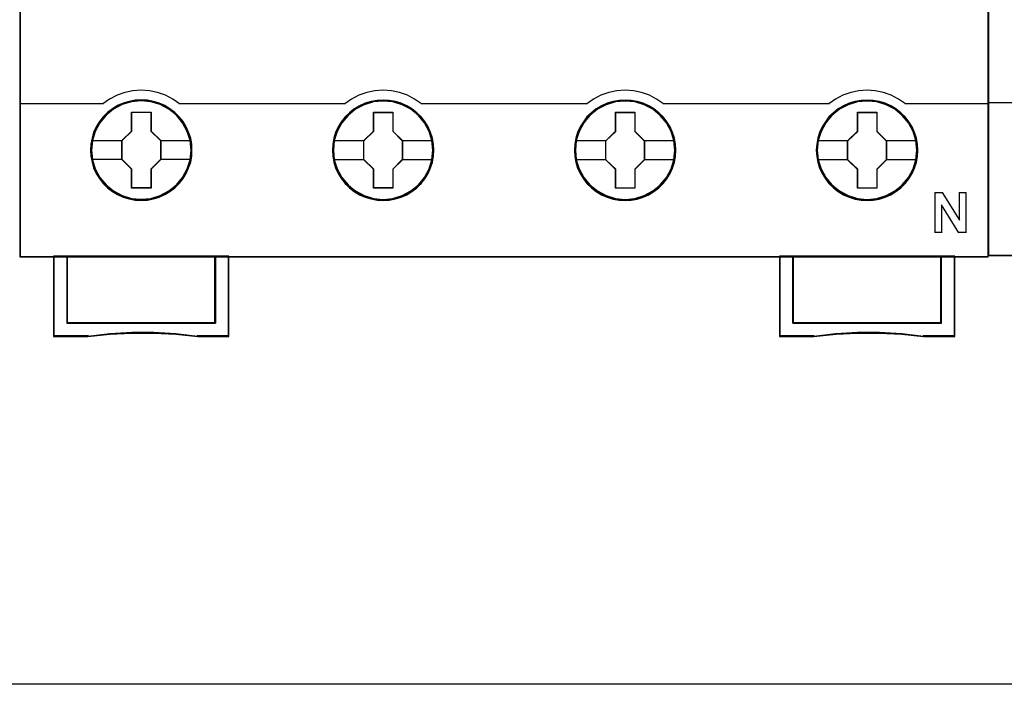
# Model space of a CAD drawing. Header units: millimetres. Extents: x 203 to 3426, y 719 to 2381.
# Tile 126 of 185: x 3369.44 to 3377.03, y 2254.36 to 2259.48. Entities that reach past the tile are written whole.
import ezdxf

# ---------------------------------------------------------------- set-up
doc = ezdxf.new("R2010")
doc.units = ezdxf.units.MM
doc.layers.add('45', color=7, linetype='Continuous')
doc.layers.add('E_Legrand_obudowy', color=7, linetype='Continuous')

# ---------------------------------------------------------------- blocks, each defined once
blk = doc.blocks.new('XL3 160 wnękowa 6x24M')
at = {"layer": 'E_Legrand_obudowy'}
blk.add_lwpolyline([(256.553, -721.825), (-257.679, -721.825)], dxfattribs=at)
blk = doc.blocks.new('P304 TX3')
at = {"layer": '45', "color": 139}
for points in [[(72.05327, 41.032708), (-0.0215, 41.032708), (-0.0215, -41.032709), (72.05327, -41.032709), (72.05327, 41.032708)], [(72.05327, 41.032708), (-0.0215, 41.032708), (-0.0215, -41.032709), (72.05327, -41.032709), (72.05327, 41.032708)], [(72.03177, 41.011153), (0, 41.011153), (0, -41.011153), (72.03177, -41.011153), (72.03177, 41.011153)], [(12.710013, -33.102006), (12.637163, -32.382742), (12.429821, -31.702208), (12.082383, -31.065936), (11.622869, -30.512656), (11.062485, -30.058967), (10.418044, -29.721466), (9.723168, -29.51122), (9.000273, -29.444826), (8.277378, -29.51122), (7.588106, -29.721466), (6.943665, -30.058967), (6.377678, -30.512656), (5.918163, -31.065936), (5.576329, -31.702208), (5.363383, -32.382742), (5.296137, -33.102006), (5.363383, -33.815736), (5.576329, -34.507336), (5.918163, -35.132542), (6.377678, -35.691355), (6.943665, -36.145044), (7.588106, -36.482545), (8.277378, -36.692791), (9.000273, -36.764718), (9.723168, -36.692791), (10.418044, -36.482545), (11.062485, -36.145044), (11.622869, -35.691355), (12.082383, -35.132542), (12.429821, -34.507336), (12.637163, -33.815736), (12.710013, -33.102006)], [(12.710013, -33.107466), (12.637163, -32.388217), (12.429821, -31.707696), (12.087987, -31.071437), (11.622869, -30.512635), (11.062485, -30.058955), (10.423648, -29.721461), (9.723168, -29.511218), (9.000273, -29.444826), (8.282982, -29.511218), (7.582503, -29.721461), (6.943665, -30.058955), (6.383282, -30.512635), (5.918163, -31.071437), (5.576329, -31.707696), (5.368987, -32.388217), (5.296137, -33.107466), (5.368987, -33.821183), (5.576329, -34.507237), (5.918163, -35.137963), (6.383282, -35.691232), (6.943665, -36.144913), (7.582503, -36.48794), (8.282982, -36.698182), (9.000273, -36.770107), (9.723168, -36.698182), (10.423648, -36.48794), (11.062485, -36.144913), (11.622869, -35.691232), (12.087987, -35.137963), (12.429821, -34.507237), (12.637163, -33.821183), (12.710013, -33.107466)], [(30.719747, -33.112927), (30.646917, -32.393663), (30.439632, -31.707597), (30.097891, -31.071325), (29.632899, -30.518045), (29.072668, -30.064356), (28.434005, -29.726855), (27.733716, -29.516609), (27.011018, -29.450215), (26.28832, -29.516609), (25.593633, -29.726855), (24.95497, -30.064356), (24.394739, -30.518045), (23.929747, -31.071325), (23.582404, -31.707597), (23.375118, -32.393663), (23.302288, -33.112927), (23.375118, -33.821125), (23.582404, -34.512725), (23.929747, -35.143464), (24.394739, -35.696744), (24.95497, -36.150433), (25.593633, -36.487934), (26.28832, -36.69818), (27.011018, -36.770107), (27.733716, -36.69818), (28.434005, -36.487934), (29.072668, -36.150433), (29.632899, -35.696744), (30.097891, -35.143464), (30.439632, -34.512725), (30.646917, -33.821125), (30.719747, -33.112927)], [(30.719747, -33.107466), (30.641313, -32.388217), (30.434021, -31.707696), (30.092269, -31.071437), (29.632866, -30.512635), (29.072617, -30.058955), (28.428332, -29.721461), (27.728022, -29.511218), (27.010904, -29.444826), (26.288184, -29.511218), (25.593476, -29.721461), (24.954793, -30.058955), (24.388942, -30.512635), (23.929539, -31.071437), (23.587787, -31.707696), (23.374893, -32.388217), (23.307663, -33.107466), (23.374893, -33.821183), (23.587787, -34.507237), (23.929539, -35.137963), (24.388942, -35.691232), (24.954793, -36.144913), (25.593476, -36.48794), (26.288184, -36.698182), (27.010904, -36.770107), (27.728022, -36.698182), (28.428332, -36.48794), (29.072617, -36.144913), (29.632866, -35.691232), (30.092269, -35.137963), (30.434021, -34.507237), (30.641313, -33.821183), (30.719747, -33.107466)], [(48.729481, -33.112927), (48.656651, -32.393663), (48.449366, -31.707597), (48.102023, -31.071325), (47.637031, -30.518045), (47.082402, -30.064356), (46.438136, -29.726855), (45.74345, -29.516609), (45.020752, -29.450215), (44.298054, -29.516609), (43.597765, -29.726855), (42.964704, -30.064356), (42.398871, -30.518045), (41.933879, -31.071325), (41.592138, -31.707597), (41.384852, -32.393663), (41.312022, -33.112927), (41.384852, -33.821125), (41.592138, -34.512725), (41.933879, -35.143464), (42.398871, -35.696744), (42.964704, -36.150433), (43.597765, -36.487934), (44.298054, -36.69818), (45.020752, -36.770107), (45.74345, -36.69818), (46.438136, -36.487934), (47.082402, -36.150433), (47.637031, -35.696744), (48.102023, -35.143464), (48.449366, -34.512725), (48.656651, -33.821125), (48.729481, -33.112927)], [(48.724106, -33.107466), (48.651272, -32.388217), (48.443974, -31.707696), (48.102212, -31.071437), (47.642794, -30.512635), (47.076926, -30.058955), (46.438223, -29.721461), (45.737892, -29.511218), (45.015149, -29.444826), (44.292407, -29.511218), (43.60328, -29.721461), (42.958975, -30.058955), (42.39871, -30.512635), (41.939292, -31.071437), (41.59753, -31.707696), (41.384629, -32.388217), (41.317397, -33.107466), (41.384629, -33.821183), (41.59753, -34.507237), (41.939292, -35.137963), (42.39871, -35.691232), (42.958975, -36.144913), (43.60328, -36.48794), (44.292407, -36.698182), (45.015149, -36.770107), (45.737892, -36.698182), (46.438223, -36.48794), (47.076926, -36.144913), (47.642794, -35.691232), (48.102212, -35.137963), (48.443974, -34.507237), (48.651272, -33.821183), (48.724106, -33.107466)], [(66.735632, -33.107466), (66.6628, -32.388217), (66.455508, -31.707696), (66.113757, -31.071437), (65.654353, -30.512635), (65.088502, -30.058955), (64.444217, -29.721461), (63.749509, -29.511218), (63.026789, -29.444826), (62.304069, -29.511218), (61.614963, -29.721461), (60.970678, -30.058955), (60.41043, -30.512635), (59.951026, -31.071437), (59.609275, -31.707696), (59.390778, -32.388217), (59.323548, -33.107466), (59.390778, -33.821183), (59.609275, -34.507237), (59.951026, -35.137963), (60.41043, -35.691232), (60.970678, -36.144913), (61.614963, -36.48794), (62.304069, -36.698182), (63.026789, -36.770107), (63.749509, -36.698182), (64.444217, -36.48794), (65.088502, -36.144913), (65.654353, -35.691232), (66.113757, -35.137963), (66.455508, -34.507237), (66.6628, -33.821183), (66.735632, -33.107466)], [(66.735632, -33.112927), (66.6628, -32.393663), (66.455508, -31.707597), (66.113757, -31.071325), (65.648751, -30.518045), (65.094105, -30.064356), (64.449819, -29.726855), (63.749509, -29.516609), (63.032391, -29.450215), (62.309671, -29.516609), (61.609361, -29.726855), (60.97628, -30.064356), (60.41043, -30.518045), (59.945424, -31.071325), (59.603672, -31.707597), (59.39638, -32.393663), (59.323548, -33.112927), (59.39638, -33.821125), (59.603672, -34.512725), (59.945424, -35.143464), (60.41043, -35.696744), (60.97628, -36.150433), (61.609361, -36.487934), (62.309671, -36.69818), (63.032391, -36.770107), (63.749509, -36.69818), (64.449819, -36.487934), (65.094105, -36.150433), (65.648751, -35.696744), (66.113757, -35.143464), (66.455508, -34.512725), (66.6628, -33.821125), (66.735632, -33.112927)]]:
    blk.add_lwpolyline(points, close=True, dxfattribs=at)
for points in [[(11.85181, -29.669363), (11.346615, -29.313597), (10.802128, -29.020951), (10.223961, -28.808639), (9.617728, -28.6824), (8.994655, -28.636494), (8.388422, -28.6824), (7.782189, -28.808639), (7.204022, -29.020951), (6.653922, -29.313597), (6.154341, -29.669363)], [(29.861544, -29.669363), (29.356371, -29.313597), (28.811906, -29.020951), (28.233764, -28.808639), (27.627556, -28.6824), (27.004509, -28.636494), (26.398301, -28.6824), (25.78648, -28.808639), (25.208338, -29.020951), (24.663873, -29.313597), (24.1587, -29.669363)], [(47.873069, -29.669363), (47.367896, -29.313597), (46.823432, -29.020951), (46.234063, -28.808639), (45.633469, -28.6824), (45.016035, -28.636494), (44.404214, -28.6824), (43.798006, -28.808639), (43.219863, -29.020951), (42.675399, -29.313597), (42.170226, -29.669363)], [(65.877429, -29.669363), (65.377848, -29.313597), (64.827747, -29.020951), (64.243967, -28.808639), (63.643347, -28.6824), (63.025888, -28.636494), (62.414041, -28.6824), (61.807808, -28.808639), (61.229641, -29.020951), (60.685154, -29.313597), (60.17996, -29.669363)], [(-0.0215, -29.626252), (6.199132, -29.626252)], [(11.807018, -29.626252), (18.027651, -29.626252)], [(17.982859, -29.626252), (24.203491, -29.626252)], [(29.818544, -29.626252), (42.215017, -29.626252)], [(47.828278, -29.626252), (54.04891, -29.626252)], [(54.004119, -29.626252), (60.224751, -29.626252)], [(65.832637, -29.626252), (72.05327, -29.626252)], [(68.072208, -36.247386), (68.672413, -36.247386)], [(68.072208, -36.247386), (68.072208, -39.256175)], [(68.629414, -36.247386), (69.914031, -38.327492)], [(69.871032, -36.247386), (70.415695, -36.247386)], [(69.871032, -36.247386), (69.871032, -38.327492)], [(70.370904, -36.247386), (70.370904, -39.256175)], [(68.57208, -37.167087), (68.57208, -39.256175)], [(69.853115, -39.256175), (68.57208, -37.167087)], [(68.072208, -39.213064), (68.616872, -39.213064)], [(69.810115, -39.213064), (70.415695, -39.213064)], [(2.474278, -40.989598), (2.474278, -46.967659)], [(3.475814, -40.989598), (3.475814, -45.983291)], [(14.485545, -45.983291), (14.485545, -40.989598)], [(15.483498, -40.989598), (15.483498, -46.967659)], [(56.505272, -40.989598), (56.505272, -46.967659)], [(63.048403, -40.989598), (56.505272, -40.989598)], [(57.501433, -40.989598), (57.501433, -45.983291)], [(68.511164, -45.983291), (68.511164, -40.989598)], [(69.514492, -40.989598), (69.514492, -46.967659)], [(3.475814, -45.938383), (14.530336, -45.938383)], [(57.501433, -45.938383), (68.555956, -45.938383)], [(13.21526, -46.967659), (11.580284, -46.767919), (9.939709, -46.671271), (8.293534, -46.671271), (6.658557, -46.767919), (5.02918, -46.967659)], [(67.235505, -46.967659), (65.611682, -46.767919), (63.965462, -46.671271), (62.319242, -46.671271), (60.689821, -46.767919), (59.0548, -46.967659)], [(5.073972, -46.922752), (2.474278, -46.922752)], [(15.526498, -46.922752), (13.172261, -46.922752)], [(59.099591, -46.922752), (56.505272, -46.922752)], [(69.557492, -46.922752), (67.192505, -46.922752)]]:
    blk.add_lwpolyline(points, dxfattribs=at)
at = {"layer": '45', "color": 7}
for points in [[(12.781679, -33.107466), (12.759272, -32.659327), (12.686447, -32.211188), (12.529593, -31.779647), (12.350332, -31.364703), (12.115052, -30.977423), (11.834956, -30.62887), (11.510045, -30.307981), (11.145921, -30.031351), (10.770592, -29.787918), (10.344847, -29.605343), (9.9135, -29.478093), (9.459745, -29.395105), (9.00599, -29.372974), (8.552235, -29.395105), (8.109683, -29.478093), (7.66153, -29.605343), (7.246989, -29.787918), (6.860457, -30.031351), (6.501934, -30.307981), (6.165819, -30.62887), (5.90253, -30.977423), (5.656045, -31.364703), (5.459978, -31.779647), (5.342338, -32.211188), (5.252708, -32.659327), (5.219096, -33.107466), (5.252708, -33.555605), (5.342338, -33.992679), (5.459978, -34.424221), (5.656045, -34.833632), (5.90253, -35.226445), (6.165819, -35.586063), (6.501934, -35.90142), (6.860457, -36.183581), (7.246989, -36.410417), (7.66153, -36.592992), (8.109683, -36.731307), (8.552235, -36.819828), (9.00599, -36.841958), (9.459745, -36.819828), (9.9135, -36.731307), (10.344847, -36.592992), (10.770592, -36.410417), (11.145921, -36.183581), (11.510045, -35.90142), (11.834956, -35.586063), (12.115052, -35.226445), (12.350332, -34.833632), (12.529593, -34.424221), (12.686447, -33.992679), (12.759272, -33.555605), (12.781679, -33.107466)], [(12.781679, -33.107466), (12.759272, -32.659327), (12.686447, -32.211188), (12.529593, -31.779647), (12.350332, -31.364703), (12.115052, -30.977423), (11.834956, -30.62887), (11.510045, -30.307981), (11.145921, -30.031351), (10.770592, -29.787918), (10.344847, -29.605343), (9.9135, -29.478093), (9.459745, -29.395105), (9.00599, -29.372974), (8.552235, -29.395105), (8.109683, -29.478093), (7.66153, -29.605343), (7.246989, -29.787918), (6.860457, -30.031351), (6.501934, -30.307981), (6.165819, -30.62887), (5.90253, -30.977423), (5.656045, -31.364703), (5.459978, -31.779647), (5.342338, -32.211188), (5.252708, -32.659327), (5.219096, -33.107466), (5.252708, -33.555605), (5.342338, -33.992679), (5.459978, -34.424221), (5.656045, -34.833632), (5.90253, -35.226445), (6.165819, -35.586063), (6.501934, -35.90142), (6.860457, -36.183581), (7.246989, -36.410417), (7.66153, -36.592992), (8.109683, -36.731307), (8.552235, -36.819828), (9.00599, -36.841958), (9.459745, -36.819828), (9.9135, -36.731307), (10.344847, -36.592992), (10.770592, -36.410417), (11.145921, -36.183581), (11.510045, -35.90142), (11.834956, -35.586063), (12.115052, -35.226445), (12.350332, -34.833632), (12.529593, -34.424221), (12.686447, -33.992679), (12.759272, -33.555605), (12.781679, -33.107466)], [(12.76018, -33.107466), (12.737899, -32.661914), (12.665488, -32.216362), (12.509527, -31.787311), (12.331285, -31.374763), (12.097342, -30.989717), (11.818839, -30.643177), (11.495775, -30.324139), (11.133721, -30.049107), (10.760527, -29.807078), (10.337203, -29.625557), (9.908308, -29.499042), (9.457133, -29.416532), (9.005958, -29.39453), (8.554783, -29.416532), (8.114748, -29.499042), (7.669143, -29.625557), (7.256958, -29.807078), (6.872624, -30.049107), (6.51614, -30.324139), (6.181936, -30.643177), (5.920143, -30.989717), (5.675061, -31.374763), (5.480109, -31.787311), (5.363137, -32.216362), (5.274016, -32.661914), (5.240596, -33.107466), (5.274016, -33.553019), (5.363137, -33.98757), (5.480109, -34.41662), (5.675061, -34.823668), (5.920143, -35.214214), (6.181936, -35.571756), (6.51614, -35.885293), (6.872624, -36.165826), (7.256958, -36.391352), (7.669143, -36.572874), (8.114748, -36.71039), (8.554783, -36.7984), (9.005958, -36.820403), (9.457133, -36.7984), (9.908308, -36.71039), (10.337203, -36.572874), (10.760527, -36.391352), (11.133721, -36.165826), (11.495775, -35.885293), (11.818839, -35.571756), (12.097342, -35.214214), (12.331285, -34.823668), (12.509527, -34.41662), (12.665488, -33.98757), (12.737899, -33.553019), (12.76018, -33.107466)], [(30.791414, -33.112783), (30.763404, -32.664653), (30.696181, -32.216523), (30.539327, -31.78499), (30.360066, -31.375587), (30.124786, -30.982781), (29.84469, -30.634235), (29.514177, -30.318884), (29.150053, -30.04226), (28.780327, -29.798831), (28.348979, -29.61626), (27.923234, -29.48348), (27.463877, -29.400493), (27.010122, -29.378363), (26.556367, -29.400493), (26.113816, -29.48348), (25.665663, -29.61626), (25.256723, -29.798831), (24.864589, -30.04226), (24.506066, -30.318884), (24.175554, -30.634235), (23.912264, -30.982781), (23.665779, -31.375587), (23.469712, -31.78499), (23.34647, -32.216523), (23.25684, -32.664653), (23.22883, -33.112783), (23.25684, -33.560914), (23.34647, -33.997979), (23.469712, -34.429512), (23.665779, -34.844448), (23.912264, -35.231721), (24.175554, -35.591332), (24.506066, -35.912216), (24.864589, -36.188839), (25.256723, -36.421203), (25.665663, -36.603775), (26.113816, -36.736554), (26.556367, -36.825074), (27.010122, -36.852736), (27.463877, -36.825074), (27.923234, -36.736554), (28.348979, -36.603775), (28.780327, -36.421203), (29.150053, -36.188839), (29.514177, -35.912216), (29.84469, -35.591332), (30.124786, -35.231721), (30.360066, -34.844448), (30.539327, -34.429512), (30.696181, -33.997979), (30.763404, -33.560914), (30.791414, -33.112783)], [(30.791414, -33.112783), (30.763404, -32.664653), (30.696181, -32.216523), (30.539327, -31.78499), (30.360066, -31.375587), (30.124786, -30.982781), (29.84469, -30.634235), (29.514177, -30.318884), (29.150053, -30.04226), (28.780327, -29.798831), (28.348979, -29.61626), (27.923234, -29.48348), (27.463877, -29.400493), (27.010122, -29.378363), (26.556367, -29.400493), (26.113816, -29.48348), (25.665663, -29.61626), (25.256723, -29.798831), (24.864589, -30.04226), (24.506066, -30.318884), (24.175554, -30.634235), (23.912264, -30.982781), (23.665779, -31.375587), (23.469712, -31.78499), (23.34647, -32.216523), (23.25684, -32.664653), (23.22883, -33.112783), (23.25684, -33.560914), (23.34647, -33.997979), (23.469712, -34.429512), (23.665779, -34.844448), (23.912264, -35.231721), (24.175554, -35.591332), (24.506066, -35.912216), (24.864589, -36.188839), (25.256723, -36.421203), (25.665663, -36.603775), (26.113816, -36.736554), (26.556367, -36.825074), (27.010122, -36.852736), (27.463877, -36.825074), (27.923234, -36.736554), (28.348979, -36.603775), (28.780327, -36.421203), (29.150053, -36.188839), (29.514177, -35.912216), (29.84469, -35.591332), (30.124786, -35.231721), (30.360066, -34.844448), (30.539327, -34.429512), (30.696181, -33.997979), (30.763404, -33.560914), (30.791414, -33.112783)], [(30.769914, -33.112799), (30.742063, -32.667254), (30.675223, -32.221708), (30.519261, -31.792664), (30.341019, -31.385622), (30.107076, -30.995082), (29.828573, -30.648547), (29.49994, -30.335015), (29.137886, -30.059986), (28.770261, -29.817962), (28.341367, -29.636443), (27.918042, -29.504429), (27.461297, -29.421921), (27.010122, -29.399919), (26.558947, -29.421921), (26.118912, -29.504429), (25.673307, -29.636443), (25.266692, -29.817962), (24.876788, -30.059986), (24.520304, -30.335015), (24.191671, -30.648547), (23.929878, -30.995082), (23.684795, -31.385622), (23.489843, -31.792664), (23.367301, -32.221708), (23.27818, -32.667254), (23.25033, -33.112799), (23.27818, -33.558345), (23.367301, -33.99289), (23.489843, -34.421934), (23.684795, -34.834476), (23.929878, -35.219515), (24.191671, -35.577052), (24.520304, -35.896085), (24.876788, -36.171113), (25.266692, -36.402137), (25.673307, -36.583655), (26.118912, -36.715669), (26.558947, -36.803678), (27.010122, -36.831181), (27.461297, -36.803678), (27.918042, -36.715669), (28.341367, -36.583655), (28.770261, -36.402137), (29.137886, -36.171113), (29.49994, -35.896085), (29.828573, -35.577052), (30.107076, -35.219515), (30.341019, -34.834476), (30.519261, -34.421934), (30.675223, -33.99289), (30.742063, -33.558345), (30.769914, -33.112799)], [(48.797564, -33.118244), (48.775156, -32.670105), (48.702329, -32.221966), (48.551073, -31.790425), (48.371806, -31.375481), (48.136519, -30.988201), (47.856415, -30.639648), (47.525892, -30.318758), (47.161756, -30.042129), (46.792019, -29.798696), (46.360659, -29.616121), (45.929298, -29.488871), (45.47553, -29.405882), (45.021761, -29.383752), (44.567993, -29.405882), (44.125428, -29.488871), (43.677262, -29.616121), (43.262708, -29.798696), (42.876164, -30.042129), (42.517631, -30.318758), (42.181506, -30.639648), (41.918208, -30.988201), (41.677318, -31.375481), (41.475643, -31.790425), (41.358, -32.221966), (41.268366, -32.670105), (41.240356, -33.118244), (41.268366, -33.566383), (41.358, -34.003457), (41.475643, -34.434998), (41.677318, -34.844409), (41.918208, -35.237223), (42.181506, -35.59684), (42.517631, -35.91773), (42.876164, -36.194359), (43.262708, -36.421195), (43.677262, -36.60377), (44.125428, -36.742085), (44.567993, -36.830606), (45.021761, -36.852736), (45.47553, -36.830606), (45.929298, -36.742085), (46.360659, -36.60377), (46.792019, -36.421195), (47.161756, -36.194359), (47.525892, -35.91773), (47.856415, -35.59684), (48.136519, -35.237223), (48.371806, -34.844409), (48.551073, -34.434998), (48.702329, -34.003457), (48.775156, -33.566383), (48.797564, -33.118244)], [(48.797564, -33.118244), (48.775156, -32.670105), (48.702329, -32.221966), (48.551073, -31.790425), (48.371806, -31.375481), (48.136519, -30.988201), (47.856415, -30.639648), (47.525892, -30.318758), (47.161756, -30.042129), (46.792019, -29.798696), (46.360659, -29.616121), (45.929298, -29.488871), (45.47553, -29.405882), (45.021761, -29.383752), (44.567993, -29.405882), (44.125428, -29.488871), (43.677262, -29.616121), (43.262708, -29.798696), (42.876164, -30.042129), (42.517631, -30.318758), (42.181506, -30.639648), (41.918208, -30.988201), (41.677318, -31.375481), (41.475643, -31.790425), (41.358, -32.221966), (41.268366, -32.670105), (41.240356, -33.118244), (41.268366, -33.566383), (41.358, -34.003457), (41.475643, -34.434998), (41.677318, -34.844409), (41.918208, -35.237223), (42.181506, -35.59684), (42.517631, -35.91773), (42.876164, -36.194359), (43.262708, -36.421195), (43.677262, -36.60377), (44.125428, -36.742085), (44.567993, -36.830606), (45.021761, -36.852736), (45.47553, -36.830606), (45.929298, -36.742085), (46.360659, -36.60377), (46.792019, -36.421195), (47.161756, -36.194359), (47.525892, -35.91773), (47.856415, -35.59684), (48.136519, -35.237223), (48.371806, -34.844409), (48.551073, -34.434998), (48.702329, -34.003457), (48.775156, -33.566383), (48.797564, -33.118244)], [(48.776065, -33.118244), (48.753784, -32.672692), (48.681371, -32.227139), (48.530975, -31.798089), (48.352729, -31.38554), (48.11878, -31.000495), (47.84027, -30.653954), (47.511628, -30.334917), (47.149564, -30.059885), (46.781931, -29.817856), (46.353025, -29.636335), (45.924119, -29.50982), (45.472932, -29.42731), (45.021745, -29.405308), (44.570559, -29.42731), (44.130512, -29.50982), (43.684896, -29.636335), (43.2727, -29.817856), (42.888356, -30.059885), (42.531863, -30.334917), (42.197651, -30.653954), (41.935851, -31.000495), (41.696332, -31.38554), (41.495805, -31.798089), (41.37883, -32.227139), (41.289707, -32.672692), (41.261856, -33.118244), (41.289707, -33.563797), (41.37883, -33.998348), (41.495805, -34.427398), (41.696332, -34.834446), (41.935851, -35.224992), (42.197651, -35.582534), (42.531863, -35.901571), (42.888356, -36.176604), (43.2727, -36.40213), (43.684896, -36.583652), (44.130512, -36.721168), (44.570559, -36.809178), (45.021745, -36.831181), (45.472932, -36.809178), (45.924119, -36.721168), (46.353025, -36.583652), (46.781931, -36.40213), (47.149564, -36.176604), (47.511628, -35.901571), (47.84027, -35.582534), (48.11878, -35.224992), (48.352729, -34.834446), (48.530975, -34.427398), (48.681371, -33.998348), (48.753784, -33.563797), (48.776065, -33.118244)], [(66.807299, -33.118244), (66.78489, -32.670105), (66.712063, -32.221966), (66.555205, -31.790425), (66.375938, -31.375481), (66.146253, -30.988201), (65.866149, -30.639648), (65.535626, -30.318758), (65.171491, -30.042129), (64.801753, -29.798696), (64.370393, -29.616121), (63.939033, -29.488871), (63.485264, -29.405882), (63.031495, -29.383752), (62.577727, -29.405882), (62.135162, -29.488871), (61.686996, -29.616121), (61.272442, -29.798696), (60.885898, -30.042129), (60.527365, -30.318758), (60.19124, -30.639648), (59.927942, -30.988201), (59.68145, -31.375481), (59.485378, -31.790425), (59.367734, -32.221966), (59.278101, -32.670105), (59.25009, -33.118244), (59.278101, -33.566383), (59.367734, -34.003457), (59.485378, -34.434998), (59.68145, -34.844409), (59.927942, -35.237223), (60.19124, -35.59684), (60.527365, -35.91773), (60.885898, -36.194359), (61.272442, -36.421195), (61.686996, -36.60377), (62.135162, -36.742085), (62.577727, -36.830606), (63.031495, -36.852736), (63.485264, -36.830606), (63.939033, -36.742085), (64.370393, -36.60377), (64.801753, -36.421195), (65.171491, -36.194359), (65.535626, -35.91773), (65.866149, -35.59684), (66.146253, -35.237223), (66.375938, -34.844409), (66.555205, -34.434998), (66.712063, -34.003457), (66.78489, -33.566383), (66.807299, -33.118244)], [(66.807299, -33.118244), (66.78489, -32.670105), (66.712063, -32.221966), (66.555205, -31.790425), (66.375938, -31.375481), (66.146253, -30.988201), (65.866149, -30.639648), (65.535626, -30.318758), (65.171491, -30.042129), (64.801753, -29.798696), (64.370393, -29.616121), (63.939033, -29.488871), (63.485264, -29.405882), (63.031495, -29.383752), (62.577727, -29.405882), (62.135162, -29.488871), (61.686996, -29.616121), (61.272442, -29.798696), (60.885898, -30.042129), (60.527365, -30.318758), (60.19124, -30.639648), (59.927942, -30.988201), (59.68145, -31.375481), (59.485378, -31.790425), (59.367734, -32.221966), (59.278101, -32.670105), (59.25009, -33.118244), (59.278101, -33.566383), (59.367734, -34.003457), (59.485378, -34.434998), (59.68145, -34.844409), (59.927942, -35.237223), (60.19124, -35.59684), (60.527365, -35.91773), (60.885898, -36.194359), (61.272442, -36.421195), (61.686996, -36.60377), (62.135162, -36.742085), (62.577727, -36.830606), (63.031495, -36.852736), (63.485264, -36.830606), (63.939033, -36.742085), (64.370393, -36.60377), (64.801753, -36.421195), (65.171491, -36.194359), (65.535626, -35.91773), (65.866149, -35.59684), (66.146253, -35.237223), (66.375938, -34.844409), (66.555205, -34.434998), (66.712063, -34.003457), (66.78489, -33.566383), (66.807299, -33.118244)], [(66.785799, -33.118244), (66.763518, -32.672692), (66.691105, -32.227139), (66.535139, -31.798089), (66.356893, -31.38554), (66.128514, -31.000495), (65.850004, -30.653954), (65.521362, -30.334917), (65.159298, -30.059885), (64.791665, -29.817856), (64.362759, -29.636335), (63.933853, -29.50982), (63.482666, -29.42731), (63.031479, -29.405308), (62.580293, -29.42731), (62.140246, -29.50982), (61.69463, -29.636335), (61.282435, -29.817856), (60.89809, -30.059885), (60.541597, -30.334917), (60.207385, -30.653954), (59.945585, -31.000495), (59.700496, -31.38554), (59.505539, -31.798089), (59.388564, -32.227139), (59.299441, -32.672692), (59.27159, -33.118244), (59.299441, -33.563797), (59.388564, -33.998348), (59.505539, -34.427398), (59.700496, -34.834446), (59.945585, -35.224992), (60.207385, -35.582534), (60.541597, -35.901571), (60.89809, -36.176604), (61.282435, -36.40213), (61.69463, -36.583652), (62.140246, -36.721168), (62.580293, -36.809178), (63.031479, -36.831181), (63.482666, -36.809178), (63.933853, -36.721168), (64.362759, -36.583652), (64.791665, -36.40213), (65.159298, -36.176604), (65.521362, -35.901571), (65.850004, -35.582534), (66.128514, -35.224992), (66.356893, -34.834446), (66.535139, -34.427398), (66.691105, -33.998348), (66.763518, -33.563797), (66.785799, -33.118244)], [(8.292802, -30.269324), (9.735698, -30.269324), (9.735698, -31.688473), (10.454317, -32.392503), (10.454317, -33.811652), (9.735698, -34.526769), (9.735698, -35.934831), (8.292802, -35.934831), (8.292802, -34.526769), (7.557208, -33.811652), (7.557208, -32.392503), (8.292802, -31.688473), (8.292802, -30.269324)], [(8.292802, -30.269324), (9.735698, -30.269324), (9.735698, -30.269324), (9.735698, -31.688473), (9.735698, -31.688473), (10.454317, -32.392503), (10.454317, -32.392503), (10.454317, -33.811652), (10.454317, -33.811652), (9.735698, -34.526769), (9.735698, -34.526769), (9.735698, -35.934831), (9.735698, -35.934831), (8.292802, -35.934831), (8.292802, -35.934831), (8.292802, -34.526769), (8.292802, -34.526769), (7.557208, -33.811652), (7.557208, -33.811652), (7.557208, -32.392503), (7.557208, -32.392503), (8.292802, -31.688473), (8.292802, -31.688473), (8.292802, -30.269324), (8.292802, -30.269324)], [(8.303384, -30.29088), (9.724864, -30.29088), (9.724864, -31.699229), (10.432817, -32.397903), (10.432817, -33.806252), (9.724864, -34.515928), (9.724864, -35.913275), (8.303384, -35.913275), (8.303384, -34.515928), (7.578708, -33.806252), (7.578708, -32.397903), (8.303384, -31.699229), (8.303384, -30.29088)], [(26.298498, -30.274713), (27.740502, -30.274713), (27.740502, -31.693862), (28.458676, -32.397892), (28.458676, -33.817041), (27.740502, -34.532158), (27.740502, -35.94022), (26.298498, -35.94022), (26.298498, -34.532158), (25.563359, -33.817041), (25.563359, -32.397892), (26.298498, -31.693862), (26.298498, -30.274713)], [(26.298498, -30.274713), (27.740502, -30.274713), (27.740502, -30.274713), (27.740502, -31.693862), (27.740502, -31.693862), (28.458676, -32.397892), (28.458676, -32.397892), (28.458676, -33.817041), (28.458676, -33.817041), (27.740502, -34.532158), (27.740502, -34.532158), (27.740502, -35.94022), (27.740502, -35.94022), (26.298498, -35.94022), (26.298498, -35.94022), (26.298498, -34.532158), (26.298498, -34.532158), (25.563359, -33.817041), (25.563359, -33.817041), (25.563359, -32.397892), (25.563359, -32.397892), (26.298498, -31.693862), (26.298498, -31.693862), (26.298498, -30.274713), (26.298498, -30.274713)], [(26.30908, -30.296269), (27.729668, -30.296269), (27.729668, -31.704618), (28.437177, -32.403292), (28.437177, -33.811641), (27.729668, -34.521317), (27.729668, -35.918664), (26.30908, -35.918664), (26.30908, -34.521317), (25.584859, -33.811641), (25.584859, -32.403292), (26.30908, -31.704618), (26.30908, -30.296269)], [(44.308232, -30.280102), (45.750236, -30.280102), (45.750236, -31.69925), (46.468411, -32.403281), (46.468411, -33.822429), (45.750236, -34.537547), (45.750236, -35.945608), (44.308232, -35.945608), (44.308232, -34.537547), (43.573093, -33.822429), (43.573093, -32.403281), (44.308232, -31.69925), (44.308232, -30.280102)], [(44.308232, -30.280102), (45.750236, -30.280102), (45.750236, -30.280102), (45.750236, -31.69925), (45.750236, -31.69925), (46.468411, -32.403281), (46.468411, -32.403281), (46.468411, -33.822429), (46.468411, -33.822429), (45.750236, -34.537547), (45.750236, -34.537547), (45.750236, -35.945608), (45.750236, -35.945608), (44.308232, -35.945608), (44.308232, -35.945608), (44.308232, -34.537547), (44.308232, -34.537547), (43.573093, -33.822429), (43.573093, -33.822429), (43.573093, -32.403281), (43.573093, -32.403281), (44.308232, -31.69925), (44.308232, -31.69925), (44.308232, -30.280102), (44.308232, -30.280102)], [(44.318814, -30.301658), (45.739402, -30.301658), (45.739402, -31.710007), (46.446911, -32.408681), (46.446911, -33.81703), (45.739402, -34.526706), (45.739402, -35.924053), (44.318814, -35.924053), (44.318814, -34.526706), (43.594593, -33.81703), (43.594593, -32.408681), (44.318814, -31.710007), (44.318814, -30.301658)], [(62.318421, -30.280102), (63.761318, -30.280102), (63.761318, -31.69925), (64.479936, -32.403281), (64.479936, -33.822429), (63.761318, -34.537547), (63.761318, -35.945608), (62.318421, -35.945608), (62.318421, -34.537547), (61.582827, -33.822429), (61.582827, -32.403281), (62.318421, -31.69925), (62.318421, -30.280102)], [(62.318421, -30.280102), (63.761318, -30.280102), (63.761318, -30.280102), (63.761318, -31.69925), (63.761318, -31.69925), (64.479936, -32.403281), (64.479936, -32.403281), (64.479936, -33.822429), (64.479936, -33.822429), (63.761318, -34.537547), (63.761318, -34.537547), (63.761318, -35.945608), (63.761318, -35.945608), (62.318421, -35.945608), (62.318421, -35.945608), (62.318421, -34.537547), (62.318421, -34.537547), (61.582827, -33.822429), (61.582827, -33.822429), (61.582827, -32.403281), (61.582827, -32.403281), (62.318421, -31.69925), (62.318421, -31.69925), (62.318421, -30.280102), (62.318421, -30.280102)], [(62.329003, -30.301658), (63.750484, -30.301658), (63.750484, -31.710007), (64.458436, -32.408681), (64.458436, -33.81703), (63.750484, -34.526706), (63.750484, -35.924053), (62.329003, -35.924053), (62.329003, -34.526706), (61.604327, -33.81703), (61.604327, -32.408681), (62.329003, -31.710007), (62.329003, -30.301658)], [(14.526349, -45.975932), (3.480014, -45.975932), (3.480014, -40.989598), (2.474278, -40.989598), (2.474278, -46.967659), (5.038905, -46.967659), (6.664845, -46.795907), (8.296372, -46.712802), (9.939075, -46.712802), (11.57619, -46.795907), (13.207717, -46.967659), (15.526498, -46.967659), (15.526498, -40.989598), (14.526349, -40.989598), (14.526349, -45.975932)], [(14.530336, -40.989598), (3.475814, -40.989598), (3.475814, -45.983291), (14.530336, -45.983291), (14.530336, -40.989598)], [(68.551756, -45.975932), (57.505421, -45.975932), (57.505421, -40.989598), (56.505272, -40.989598), (56.505272, -46.967659), (59.064312, -46.967659), (60.695839, -46.795907), (62.321779, -46.712802), (63.964481, -46.712802), (65.607184, -46.795907), (67.227536, -46.967659), (69.557492, -46.967659), (69.557492, -40.989598), (68.551756, -40.989598), (68.551756, -45.975932)], [(57.501433, -40.989598), (57.501433, -45.983291), (68.555956, -45.983291), (68.555956, -40.989598), (63.025899, -40.989598), (57.501433, -40.989598)]]:
    blk.add_lwpolyline(points, close=True, dxfattribs=at)
for points in [[(5.290762, -32.376375), (7.602, -32.376375)], [(10.409526, -32.376375), (12.710013, -32.376375)], [(23.302288, -32.381764), (25.606359, -32.381764)], [(28.413885, -32.381764), (30.719747, -32.381764)], [(41.312022, -32.387153), (43.617885, -32.387153)], [(46.425411, -32.387153), (48.729481, -32.387153)], [(59.316381, -32.387153), (61.627619, -32.387153)], [(64.435145, -32.387153), (66.735632, -32.387153)], [(5.290762, -33.784669), (7.602, -33.784669)], [(10.409526, -33.784669), (12.710013, -33.784669)], [(23.302288, -33.790058), (25.606359, -33.790058)], [(28.413885, -33.790058), (30.719747, -33.790058)], [(41.312022, -33.795446), (43.617885, -33.795446)], [(46.425411, -33.795446), (48.729481, -33.795446)], [(59.316381, -33.795446), (61.627619, -33.795446)], [(64.435145, -33.795446), (66.735632, -33.795446)]]:
    blk.add_lwpolyline(points, dxfattribs=at)
at = {"layer": '45', "color": 59}
for points in [[(14.526349, -45.975932), (3.480014, -45.975932), (3.480014, -40.989598), (2.474278, -40.989598), (2.474278, -46.967659), (5.038905, -46.967659), (6.664845, -46.795907), (8.296372, -46.712802), (9.939075, -46.712802), (11.57619, -46.795907), (13.207717, -46.967659), (15.526498, -46.967659), (15.526498, -40.989598), (14.526349, -40.989598), (14.526349, -45.975932)], [(14.508007, -45.961231), (3.496547, -45.961231), (3.496547, -41.009357), (2.493986, -41.009357), (2.493986, -46.946103), (5.050516, -46.946103), (6.671323, -46.775539), (8.297699, -46.693008), (9.935215, -46.693008), (11.567162, -46.775539), (13.193538, -46.946103), (15.504998, -46.946103), (15.504998, -41.009357), (14.508007, -41.009357), (14.508007, -45.961231)], [(14.530336, -40.989598), (3.475814, -40.989598), (3.475814, -45.983291), (14.530336, -45.983291), (14.530336, -40.989598)], [(14.508837, -41.009357), (3.497314, -41.009357), (3.497314, -45.961735), (14.508837, -45.961735), (14.508837, -41.009357)], [(68.551756, -45.975932), (57.505421, -45.975932), (57.505421, -40.989598), (56.505272, -40.989598), (56.505272, -46.967659), (59.064312, -46.967659), (60.695839, -46.795907), (62.321779, -46.712802), (63.964481, -46.712802), (65.607184, -46.795907), (67.227536, -46.967659), (69.557492, -46.967659), (69.557492, -40.989598), (68.551756, -40.989598), (68.551756, -45.975932)], [(68.535223, -45.961231), (57.523763, -45.961231), (57.523763, -41.009357), (56.526772, -41.009357), (56.526772, -46.946103), (59.077732, -46.946103), (60.704109, -46.775539), (62.324915, -46.693008), (63.962431, -46.693008), (65.599947, -46.775539), (67.215184, -46.946103), (69.537783, -46.946103), (69.537783, -41.009357), (68.535223, -41.009357), (68.535223, -45.961231)], [(57.501433, -40.989598), (57.501433, -45.983291), (68.555956, -45.983291), (68.555956, -40.989598), (63.025899, -40.989598), (57.501433, -40.989598)], [(57.522933, -41.009357), (57.522933, -45.961735), (68.534456, -45.961735), (68.534456, -41.009357), (63.025909, -41.009357), (57.522933, -41.009357)]]:
    blk.add_lwpolyline(points, close=True, dxfattribs=at)
blk = doc.blocks.new('S301 TX3')
at = {"layer": '45', "color": 7}
blk.add_lwpolyline([(17.986, 40.875), (0, 40.875), (0, -40.875), (17.986, -40.875), (17.986, 40.875)], close=True, dxfattribs=at)
at = {"layer": '45', "color": 139}
blk.add_lwpolyline([(17.986, 40.875), (0, 40.875), (0, -40.875), (17.986, -40.875), (17.986, 40.875)], close=True, dxfattribs=at)
at = {"layer": '45', "color": 59}
blk.add_lwpolyline([(17.967, 40.857), (0.018, 40.857), (0.018, -40.855), (17.967, -40.855), (17.967, 40.857)], close=True, dxfattribs=at)
at = {"layer": '45', "color": 139}
blk.add_lwpolyline([(0, -29.512), (6.185, -29.512)], dxfattribs=at)
blk = doc.blocks.new('G$C3556625F')
at = {"xscale": 0.103478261, "yscale": 0.103478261, "zscale": 0.103478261}
for name, p in [('P304 TX3', (-71.5739, 54.7583)), ('S301 TX3', (-64.1179, 54.7523))]:
    blk.add_blockref(name, p, dxfattribs=at)
at = {"layer": 'E_Legrand_obudowy', "color": 67, "true_color": 0x727430, "xscale": 0.1, "yscale": 0.1, "zscale": 0.1}
blk.add_blockref('XL3 160 wnękowa 6x24M', (-68.6374, 119.4025), dxfattribs=at)

msp = doc.modelspace()

# ---------------------------------------------------------------- block references
msp.add_blockref('G$C3556625F', (3441.0223, 2207.1429))

doc.saveas('drawing.dxf')
